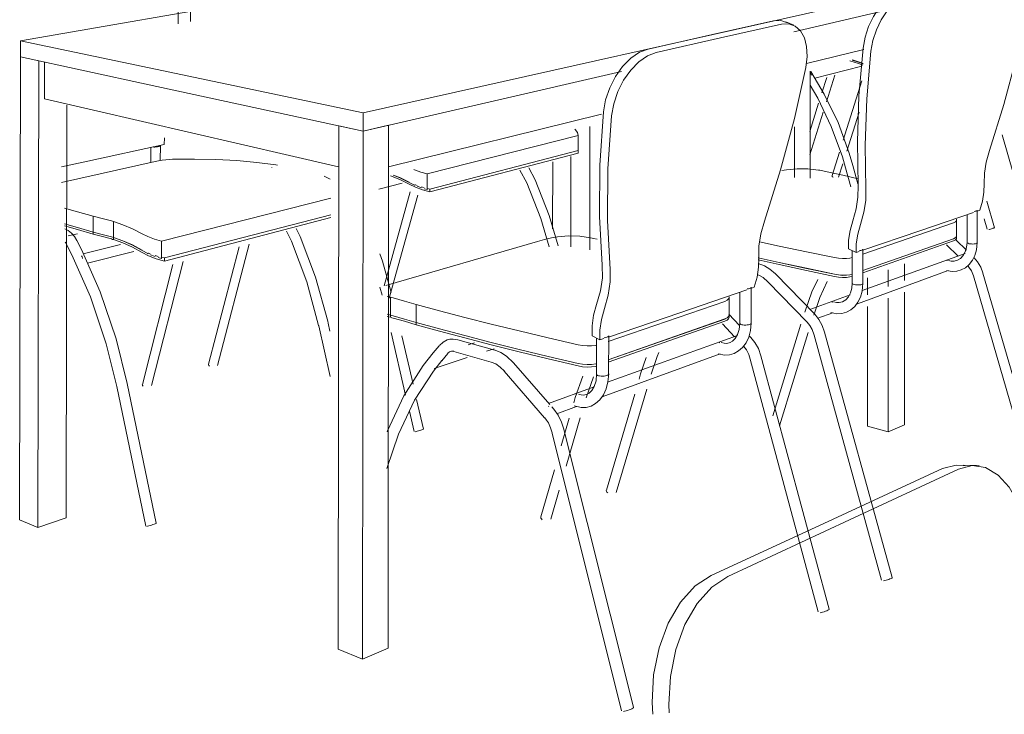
# Model space of a CAD drawing. Header units: metres. Extents: x -32 to 90, y -28 to 32.
# Tile 65 of 148: x 90.05944 to 90.07079, y 1.76355 to 1.77156. Entities that reach past the tile are written whole.
import ezdxf

# ---------------------------------------------------------------- set-up
doc = ezdxf.new("R2010")
doc.units = ezdxf.units.M
doc.layers.add('I-FURN', color=30, linetype='Continuous', lineweight=18)

msp = doc.modelspace()

# ---------------------------------------------------------------- linework, layer by layer
at = {"layer": 'I-FURN', "lineweight": 9}
for p, q in [((90.061265, 1.771515), (90.061269, 1.773546)), ((90.061409, 1.773529), (90.061406, 1.771542)), ((90.0658, 1.772423), (90.05945, 1.771319)), ((90.063396, 1.77049), (90.069636, 1.771887)), ((90.069365, 1.771656), (90.068359, 1.771424)), ((90.067424, 1.77139), (90.068127, 1.771548)), ((90.068267, 1.771538), (90.068359, 1.7715)), ((90.068219, 1.77151), (90.067517, 1.771351)), ((90.05945, 1.771319), (90.06093, 1.771008)), ((90.05945, 1.771319), (90.05945, 1.771133)), ((90.066681, 1.771224), (90.067424, 1.77139)), ((90.067517, 1.771351), (90.066775, 1.771183)), ((90.069169, 1.77122), (90.068506, 1.771056)), ((90.059439, 1.765795), (90.05945, 1.771133)), ((90.05945, 1.771133), (90.05966, 1.771087)), ((90.06093, 1.770812), (90.05945, 1.771133)), ((90.05966, 1.771087), (90.05965, 1.76571)), ((90.059725, 1.77107), (90.059724, 1.770649)), ((90.069106, 1.771074), (90.069035, 1.771097)), ((90.069037, 1.771098), (90.069106, 1.771076)), ((90.069107, 1.771076), (90.069159, 1.771056)), ((90.069159, 1.771053), (90.069107, 1.771074)), ((90.06093, 1.771008), (90.063396, 1.77049)), ((90.066375, 1.770966), (90.063396, 1.770277)), ((90.068548, 1.770968), (90.068548, 1.769734)), ((90.069145, 1.771027), (90.068601, 1.770888)), ((90.068685, 1.770719), (90.06874, 1.770897)), ((90.068832, 1.770922), (90.068736, 1.770615)), ((90.06893, 1.770172), (90.069146, 1.770859)), ((90.063396, 1.770277), (90.06093, 1.770812)), ((90.063114, 1.769864), (90.059724, 1.770649)), ((90.059981, 1.770577), (90.059973, 1.765819)), ((90.068545, 1.770272), (90.068647, 1.770599)), ((90.0687, 1.770496), (90.068545, 1.770003)), ((90.069115, 1.770497), (90.068973, 1.770047)), ((90.063396, 1.770277), (90.063396, 1.77049)), ((90.066143, 1.770473), (90.063688, 1.769867)), ((90.06311, 1.764305), (90.063117, 1.770338)), ((90.063117, 1.770338), (90.063396, 1.770277)), ((90.063396, 1.770277), (90.063389, 1.764192)), ((90.063396, 1.770277), (90.06369, 1.770345)), ((90.06369, 1.770345), (90.063684, 1.764319)), ((90.066009, 1.770331), (90.066008, 1.768908)), ((90.06837, 1.770326), (90.06837, 1.769743)), ((90.061103, 1.770123), (90.061108, 1.770202)), ((90.064136, 1.769786), (90.065875, 1.770226)), ((90.065875, 1.770056), (90.065875, 1.770226)), ((90.07103, 1.769302), (90.070761, 1.770235)), ((90.060223, 1.76993), (90.061103, 1.770123)), ((90.060951, 1.769914), (90.060952, 1.770089)), ((90.061061, 1.77011), (90.06106, 1.769937)), ((90.064167, 1.76961), (90.065874, 1.770053)), ((90.065874, 1.770053), (90.065875, 1.770066)), ((90.065874, 1.770022), (90.065874, 1.770053)), ((90.065874, 1.770043), (90.065874, 1.770022)), ((90.065875, 1.770067), (90.065875, 1.770037)), ((90.05992, 1.769864), (90.060223, 1.76993)), ((90.061002, 1.769928), (90.059922, 1.769686)), ((90.064167, 1.769577), (90.065874, 1.770022)), ((90.065791, 1.769985), (90.065791, 1.768943)), ((90.068801, 1.769765), (90.068886, 1.770034)), ((90.062345, 1.769859), (90.062347, 1.769856)), ((90.065581, 1.769153), (90.065582, 1.769924)), ((90.068276, 1.769832), (90.068224, 1.769823)), ((90.068927, 1.769902), (90.068877, 1.769746)), ((90.069017, 1.769636), (90.068957, 1.769855)), ((90.069042, 1.76988), (90.0691, 1.769671)), ((90.063018, 1.769723), (90.062948, 1.769759)), ((90.063819, 1.76974), (90.063743, 1.769771)), ((90.063745, 1.769771), (90.063819, 1.769742)), ((90.063819, 1.769742), (90.063929, 1.769691)), ((90.063929, 1.769685), (90.063819, 1.76974)), ((90.064136, 1.769786), (90.064136, 1.769618)), ((90.069101, 1.769728), (90.068927, 1.769771)), ((90.063846, 1.769677), (90.06358, 1.76961)), ((90.064136, 1.769605), (90.064102, 1.769614)), ((90.064136, 1.769617), (90.064136, 1.769605)), ((90.064136, 1.769605), (90.064139, 1.769605)), ((90.064138, 1.769616), (90.064167, 1.76961)), ((90.064167, 1.76961), (90.064167, 1.769577)), ((90.061074, 1.769009), (90.063025, 1.769504)), ((90.063639, 1.768494), (90.063938, 1.769576)), ((90.064028, 1.76954), (90.063699, 1.76835)), ((90.070474, 1.769365), (90.070474, 1.768992)), ((90.070476, 1.769355), (90.070505, 1.769365)), ((90.070585, 1.769469), (90.070672, 1.769164)), ((90.060287, 1.769298), (90.060286, 1.769114)), ((90.061108, 1.768815), (90.063025, 1.769313)), ((90.061108, 1.768779), (90.063025, 1.76928)), ((90.069813, 1.769129), (90.070433, 1.769341)), ((90.070236, 1.769252), (90.070236, 1.76907)), ((90.070358, 1.768994), (90.070358, 1.769312)), ((90.070589, 1.769146), (90.070555, 1.769265)), ((90.060522, 1.76905), (90.060522, 1.769235)), ((90.069156, 1.768861), (90.0702, 1.76922)), ((90.060105, 1.769095), (90.059999, 1.769069)), ((90.060286, 1.769114), (90.060286, 1.769091)), ((90.060522, 1.769027), (90.060522, 1.76905)), ((90.060522, 1.76905), (90.060628, 1.769013)), ((90.060628, 1.769012), (90.060522, 1.76905)), ((90.066051, 1.769041), (90.066095, 1.769031)), ((90.069156, 1.768905), (90.069813, 1.769129)), ((90.069156, 1.768671), (90.0702, 1.769037)), ((90.0702, 1.769036), (90.069156, 1.76867)), ((90.0702, 1.769037), (90.070222, 1.769048)), ((90.070223, 1.769047), (90.0702, 1.769036)), ((90.070235, 1.769061), (90.070223, 1.769047)), ((90.070231, 1.769019), (90.07035, 1.768905)), ((90.070235, 1.769076), (90.070235, 1.769061)), ((90.070236, 1.769071), (90.070236, 1.769047)), ((90.06004, 1.768851), (90.059987, 1.768957)), ((90.060096, 1.769016), (90.06015, 1.768911)), ((90.06017, 1.768864), (90.060601, 1.768972)), ((90.060738, 1.768962), (90.060629, 1.769012)), ((90.061074, 1.769009), (90.061073, 1.76881)), ((90.061617, 1.76759), (90.06197, 1.768942)), ((90.062085, 1.768974), (90.061719, 1.767576)), ((90.065405, 1.769006), (90.06366, 1.768496)), ((90.069078, 1.768878), (90.06899, 1.768919)), ((90.0702, 1.769013), (90.069156, 1.768645)), ((90.069157, 1.768916), (90.069157, 1.768522)), ((90.070255, 1.768836), (90.070119, 1.768967)), ((90.060756, 1.768891), (90.06022, 1.768754)), ((90.061073, 1.76881), (90.061036, 1.76882)), ((90.061073, 1.76881), (90.061077, 1.76881)), ((90.061076, 1.768822), (90.061108, 1.768815)), ((90.061108, 1.768815), (90.061108, 1.768779)), ((90.069034, 1.768523), (90.069034, 1.768898)), ((90.069078, 1.768878), (90.069112, 1.76889)), ((90.069148, 1.768441), (90.070334, 1.768868)), ((90.060853, 1.767358), (90.061206, 1.768741)), ((90.061323, 1.768774), (90.060958, 1.767345)), ((90.068506, 1.768695), (90.068193, 1.768763)), ((90.068506, 1.768696), (90.068828, 1.768627)), ((90.068828, 1.768627), (90.068506, 1.768695)), ((90.069449, 1.76868), (90.069449, 1.768487)), ((90.069636, 1.768747), (90.069636, 1.768555)), ((90.070127, 1.768784), (90.070129, 1.768785)), ((90.068148, 1.768631), (90.068601, 1.768167)), ((90.068874, 1.768619), (90.068828, 1.768627)), ((90.068921, 1.768615), (90.068874, 1.768619)), ((90.068966, 1.768616), (90.068921, 1.768615)), ((90.069007, 1.768621), (90.068966, 1.768616)), ((90.069034, 1.768627), (90.069007, 1.768621)), ((90.070138, 1.76867), (90.069094, 1.768288)), ((90.06921, 1.76839), (90.06921, 1.768585)), ((90.071182, 1.766013), (90.07043, 1.768608)), ((90.07054, 1.768641), (90.071296, 1.766037)), ((90.063615, 1.768387), (90.063589, 1.768479)), ((90.067866, 1.768464), (90.067905, 1.768477)), ((90.067868, 1.768477), (90.067868, 1.768062)), ((90.068513, 1.768075), (90.068061, 1.768541)), ((90.063674, 1.768371), (90.063712, 1.768362)), ((90.063712, 1.768362), (90.063712, 1.768157)), ((90.067046, 1.768184), (90.067818, 1.768448)), ((90.067615, 1.768361), (90.067615, 1.768158)), ((90.067738, 1.768062), (90.067738, 1.768417)), ((90.068544, 1.768223), (90.069009, 1.768391)), ((90.069449, 1.768353), (90.069449, 1.766811)), ((90.069636, 1.768422), (90.069636, 1.766892)), ((90.064007, 1.768073), (90.064007, 1.768279)), ((90.066223, 1.767854), (90.067564, 1.768314)), ((90.0688, 1.768306), (90.068802, 1.768306)), ((90.068802, 1.768306), (90.068805, 1.768307)), ((90.06921, 1.766877), (90.06921, 1.768255)), ((90.063673, 1.768166), (90.063712, 1.768157)), ((90.063712, 1.768157), (90.063673, 1.768166)), ((90.063712, 1.768131), (90.063673, 1.768141)), ((90.063712, 1.768157), (90.063712, 1.768131)), ((90.066223, 1.767641), (90.067564, 1.768112)), ((90.067564, 1.768111), (90.066223, 1.76764)), ((90.066224, 1.767903), (90.067046, 1.768184)), ((90.067592, 1.768124), (90.067564, 1.768111)), ((90.067609, 1.76814), (90.067592, 1.768124)), ((90.067614, 1.768158), (90.06761, 1.768141)), ((90.067612, 1.768167), (90.067735, 1.768037)), ((90.067615, 1.768159), (90.067615, 1.768133)), ((90.068809, 1.768184), (90.068636, 1.768121)), ((90.063016, 1.767448), (90.062885, 1.768032)), ((90.062994, 1.768064), (90.063015, 1.767972)), ((90.064279, 1.767997), (90.064007, 1.768073)), ((90.064007, 1.768046), (90.064007, 1.768072)), ((90.064568, 1.76792), (90.064279, 1.767997)), ((90.067564, 1.768085), (90.066223, 1.767613)), ((90.067678, 1.767907), (90.067537, 1.768056)), ((90.068118, 1.766995), (90.068443, 1.768052)), ((90.063887, 1.767234), (90.06372, 1.767956)), ((90.063843, 1.767917), (90.063972, 1.76736)), ((90.064873, 1.767841), (90.064568, 1.76792)), ((90.066036, 1.767919), (90.066127, 1.76787)), ((90.066088, 1.767474), (90.066088, 1.767888)), ((90.066127, 1.76787), (90.06617, 1.767885)), ((90.066213, 1.767383), (90.067712, 1.767923)), ((90.066227, 1.767919), (90.066226, 1.767478)), ((90.067847, 1.767919), (90.067866, 1.767899)), ((90.068527, 1.767956), (90.068195, 1.76688)), ((90.069371, 1.765102), (90.068597, 1.767924)), ((90.068716, 1.76796), (90.069495, 1.765132)), ((90.064205, 1.767721), (90.064275, 1.767804)), ((90.064488, 1.767872), (90.064916, 1.767751)), ((90.064607, 1.767812), (90.064682, 1.767837)), ((90.067502, 1.767837), (90.067505, 1.767839)), ((90.067505, 1.767839), (90.067508, 1.767839)), ((90.064598, 1.767667), (90.064214, 1.76754)), ((90.064374, 1.767714), (90.064303, 1.767631)), ((90.064872, 1.767615), (90.064443, 1.767737)), ((90.064908, 1.767769), (90.06482, 1.76774)), ((90.065528, 1.76768), (90.065194, 1.767761)), ((90.065528, 1.76768), (90.065875, 1.767599)), ((90.065875, 1.767598), (90.065528, 1.76768)), ((90.06751, 1.767709), (90.066153, 1.767213)), ((90.066658, 1.767668), (90.066595, 1.76748)), ((90.067982, 1.767686), (90.068768, 1.764767)), ((90.065129, 1.767606), (90.065548, 1.767125)), ((90.065925, 1.76759), (90.065875, 1.767598)), ((90.065978, 1.767586), (90.065925, 1.76759)), ((90.06603, 1.767587), (90.065978, 1.767586)), ((90.066079, 1.767593), (90.06603, 1.767587)), ((90.066079, 1.767594), (90.066086, 1.767596)), ((90.066086, 1.767594), (90.066079, 1.767593)), ((90.068641, 1.764735), (90.067859, 1.767648)), ((90.065489, 1.766972), (90.065024, 1.767509)), ((90.065842, 1.767207), (90.065928, 1.767451)), ((90.065968, 1.767202), (90.066054, 1.767446)), ((90.066577, 1.767419), (90.066595, 1.767479)), ((90.060892, 1.765724), (90.060558, 1.767334)), ((90.060678, 1.767369), (90.061014, 1.765758)), ((90.065533, 1.767138), (90.066059, 1.767328)), ((90.065824, 1.767144), (90.065842, 1.767206)), ((90.065852, 1.767242), (90.065854, 1.767243)), ((90.065854, 1.767243), (90.065857, 1.767244)), ((90.066201, 1.766139), (90.066527, 1.767247)), ((90.066665, 1.767303), (90.066314, 1.766113)), ((90.064013, 1.767184), (90.064093, 1.766843)), ((90.065571, 1.767099), (90.065595, 1.767072)), ((90.065856, 1.767104), (90.065628, 1.76702)), ((90.063984, 1.766816), (90.06393, 1.767048)), ((90.065681, 1.766651), (90.065773, 1.766969)), ((90.0659, 1.766974), (90.065738, 1.766416)), ((90.069449, 1.766811), (90.06921, 1.766877)), ((90.069636, 1.766892), (90.069449, 1.766811)), ((90.066376, 1.763595), (90.065577, 1.766797)), ((90.065712, 1.766839), (90.066515, 1.763636)), ((90.070312, 1.766428), (90.070495, 1.766422)), ((90.065445, 1.765832), (90.065601, 1.766372)), ((90.068814, 1.765805), (90.070076, 1.766388)), ((90.07026, 1.766382), (90.069001, 1.765796)), ((90.065658, 1.766138), (90.065561, 1.765806)), ((90.05965, 1.76571), (90.059439, 1.765795)), ((90.059973, 1.765819), (90.05965, 1.76571)), ((90.067408, 1.765156), (90.068814, 1.765805)), ((90.069001, 1.765796), (90.067599, 1.765142)), ((90.063389, 1.764192), (90.06311, 1.764305)), ((90.063684, 1.764319), (90.063389, 1.764192))]:
    msp.add_line(p, q, dxfattribs=at)
for points in [[(90.069159, 1.771235, 0), (90.069182, 1.771359, 0), (90.069222, 1.771482, 0), (90.069278, 1.771598, 0), (90.069346, 1.771701, 0), (90.069423, 1.771783, 0), (90.069503, 1.771842, 0), (90.069583, 1.771874, 0)], [(90.069673, 1.771839, 0), (90.069593, 1.771807, 0), (90.069513, 1.771748, 0), (90.069437, 1.771665, 0), (90.069369, 1.771562, 0), (90.069313, 1.771446, 0), (90.069272, 1.771322, 0), (90.069249, 1.771198, 0)], [(90.070616, 1.770053, 0), (90.07078, 1.770583, 0), (90.070922, 1.771114, 0), (90.07104, 1.771644, 0)], [(90.068127, 1.771548, 0), (90.068212, 1.771552, 0), (90.068286, 1.771526, 0)], [(90.068498, 1.771012, 0), (90.068513, 1.771137, 0), (90.068508, 1.771254, 0), (90.068483, 1.771354, 0), (90.068439, 1.771434, 0), (90.068378, 1.771489, 0), (90.068304, 1.771514, 0), (90.068219, 1.77151, 0)], [(90.066167, 1.770498, 0), (90.066192, 1.770637, 0), (90.066239, 1.770776, 0), (90.066306, 1.770907, 0), (90.066388, 1.771023, 0), (90.066482, 1.771118, 0), (90.066582, 1.771186, 0), (90.066681, 1.771224, 0)], [(90.066775, 1.771183, 0), (90.066675, 1.771145, 0), (90.066576, 1.771077, 0), (90.066482, 1.770982, 0), (90.066399, 1.770865, 0), (90.066332, 1.770733, 0), (90.066285, 1.770594, 0), (90.06626, 1.770455, 0)], [(90.069103, 1.769647, 0), (90.069093, 1.770155, 0), (90.069111, 1.770686, 0), (90.069159, 1.771235, 0)], [(90.069249, 1.771198, 0), (90.069201, 1.770648, 0), (90.069182, 1.770116, 0), (90.069192, 1.769607, 0)], [(90.069157, 1.771037, 0), (90.069107, 1.771057, 0), (90.069007, 1.771088, 0)], [(90.068021, 1.76924, 0), (90.068208, 1.769831, 0), (90.068368, 1.770422, 0), (90.068498, 1.771012, 0)], [(90.068566, 1.770922, 0), (90.068562, 1.770933, 0), (90.068557, 1.770943, 0), (90.06855, 1.770951, 0)], [(90.068555, 1.770964, 0), (90.068712, 1.770705, 0), (90.06887, 1.770376, 0), (90.069, 1.770025, 0), (90.069042, 1.76988, 0)], [(90.068548, 1.770806, 0), (90.068638, 1.770657, 0), (90.068793, 1.770331, 0), (90.06892, 1.769982, 0), (90.068957, 1.769856, 0)], [(90.066153, 1.768731, 0), (90.066122, 1.769294, 0), (90.066126, 1.769885, 0), (90.066167, 1.770498, 0)], [(90.06626, 1.770455, 0), (90.066219, 1.769841, 0), (90.066214, 1.769248, 0), (90.066245, 1.768684, 0)], [(90.065875, 1.770226, 0), (90.065866, 1.770261, 0), (90.065842, 1.770296, 0), (90.065837, 1.7703, 0)], [(90.060976, 1.770095, 0), (90.060984, 1.770094, 0), (90.060998, 1.770094, 0), (90.061012, 1.770095, 0), (90.061026, 1.770097, 0), (90.061038, 1.770099, 0)], [(90.061038, 1.770099, 0), (90.061048, 1.770102, 0), (90.061056, 1.770105, 0), (90.06106, 1.770108, 0), (90.06106, 1.770111, 0)], [(90.070554, 1.769671, 0), (90.070559, 1.769792, 0), (90.070579, 1.769921, 0), (90.070616, 1.770053, 0)], [(90.0612, 1.769953, 0), (90.061163, 1.769951, 0), (90.061122, 1.769947, 0), (90.06108, 1.769942, 0), (90.061039, 1.769936, 0), (90.061002, 1.769928, 0)], [(90.06241, 1.769886, 0), (90.062393, 1.769888, 0), (90.062171, 1.769917, 0), (90.06194, 1.769938, 0), (90.061701, 1.76995, 0), (90.061454, 1.769955, 0), (90.0612, 1.769953, 0)], [(90.063981, 1.769836, 0), (90.063991, 1.769832, 0), (90.064061, 1.769806, 0), (90.064136, 1.769786, 0)], [(90.065543, 1.768943, 0), (90.065445, 1.769272, 0), (90.065282, 1.76968, 0), (90.065205, 1.769827, 0)], [(90.065646, 1.768954, 0), (90.065542, 1.769304, 0), (90.065378, 1.769716, 0), (90.065306, 1.769855, 0)], [(90.068644, 1.769829, 0), (90.068522, 1.769842, 0), (90.068399, 1.769843, 0), (90.068276, 1.769832, 0)], [(90.068644, 1.769829, 0), (90.068659, 1.769826, 0), (90.068675, 1.769823, 0)], [(90.068675, 1.769823, 0), (90.0688, 1.769798, 0), (90.068927, 1.769771, 0)], [(90.063929, 1.769665, 0), (90.063819, 1.769719, 0), (90.063712, 1.769761, 0)], [(90.068814, 1.769745, 0), (90.068807, 1.76975, 0), (90.068803, 1.769756, 0), (90.068801, 1.769761, 0), (90.068802, 1.769765, 0)], [(90.063995, 1.769653, 0), (90.063991, 1.769655, 0), (90.063929, 1.769685, 0)], [(90.064167, 1.769577, 0), (90.06408, 1.769601, 0), (90.064, 1.769631, 0), (90.063929, 1.769665, 0)], [(90.063995, 1.76966, 0), (90.064, 1.769659, 0), (90.06402, 1.769651, 0)], [(90.064071, 1.769624, 0), (90.064061, 1.769627, 0), (90.06402, 1.769643, 0)], [(90.064071, 1.769634, 0), (90.064081, 1.769631, 0), (90.064102, 1.769625, 0)], [(90.06904, 1.769243, 0), (90.069079, 1.769382, 0), (90.0691, 1.769518, 0), (90.069103, 1.769647, 0)], [(90.069192, 1.769607, 0), (90.069189, 1.769478, 0), (90.069167, 1.769342, 0), (90.069129, 1.769202, 0)], [(90.070505, 1.769365, 0), (90.070534, 1.769471, 0), (90.07055, 1.769574, 0), (90.070554, 1.769671, 0)], [(90.059957, 1.769391, 0), (90.060104, 1.769348, 0), (90.060287, 1.769298, 0)], [(90.070463, 1.769355, 0), (90.07047, 1.769359, 0), (90.070474, 1.769363, 0)], [(90.060497, 1.769242, 0), (90.060391, 1.769271, 0), (90.060287, 1.769298, 0)], [(90.0702, 1.76922, 0), (90.070223, 1.76923, 0), (90.070234, 1.769243, 0), (90.070235, 1.769258, 0), (90.070234, 1.769262, 0)], [(90.070439, 1.769351, 0), (90.070452, 1.769353, 0), (90.070463, 1.769355, 0)], [(90.060286, 1.769091, 0), (90.060104, 1.769143, 0), (90.059956, 1.769187, 0)], [(90.059957, 1.76921, 0), (90.060104, 1.769166, 0), (90.060286, 1.769114, 0)], [(90.060286, 1.769114, 0), (90.060104, 1.769166, 0), (90.059957, 1.76921, 0)], [(90.05996, 1.76915, 0), (90.059999, 1.769132, 0), (90.060038, 1.769101, 0), (90.060071, 1.769061, 0), (90.060097, 1.769017, 0)], [(90.060522, 1.769235, 0), (90.060509, 1.769238, 0), (90.060497, 1.769242, 0)], [(90.060522, 1.769235, 0), (90.060629, 1.769199, 0), (90.060739, 1.769151, 0), (90.060851, 1.769093, 0)], [(90.062627, 1.769155, 0), (90.062671, 1.769064, 0), (90.062849, 1.768593, 0), (90.062989, 1.768088, 0), (90.062995, 1.768065, 0)], [(90.067957, 1.768816, 0), (90.067958, 1.76895, 0), (90.06798, 1.769093, 0), (90.068021, 1.76924, 0)], [(90.06899, 1.768919, 0), (90.068992, 1.769022, 0), (90.069009, 1.769131, 0), (90.06904, 1.769243, 0)], [(90.069129, 1.769202, 0), (90.069097, 1.76909, 0), (90.06908, 1.76898, 0), (90.069078, 1.768878, 0)], [(90.070664, 1.76916, 0), (90.070656, 1.769157, 0), (90.070647, 1.769154, 0), (90.070637, 1.769151, 0), (90.070626, 1.769148, 0), (90.070616, 1.769145, 0), (90.070607, 1.769143, 0)], [(90.070672, 1.769164, 0), (90.070672, 1.769163, 0), (90.070669, 1.769162, 0), (90.070664, 1.76916, 0)], [(90.060496, 1.769057, 0), (90.060391, 1.769086, 0), (90.060286, 1.769114, 0)], [(90.060286, 1.769114, 0), (90.060391, 1.769087, 0), (90.060496, 1.769058, 0)], [(90.060286, 1.769091, 0), (90.060392, 1.769063, 0), (90.060498, 1.769034, 0)], [(90.060496, 1.769058, 0), (90.060509, 1.769054, 0), (90.060522, 1.76905, 0)], [(90.060522, 1.76905, 0), (90.060509, 1.769054, 0), (90.060496, 1.769057, 0)], [(90.060498, 1.769034, 0), (90.06051, 1.76903, 0), (90.060522, 1.769027, 0)], [(90.06085, 1.768877, 0), (90.060738, 1.76894, 0), (90.060629, 1.768989, 0), (90.060522, 1.769027, 0)], [(90.060851, 1.769093, 0), (90.060915, 1.769061, 0), (90.060991, 1.769032, 0), (90.061074, 1.769009, 0)], [(90.062515, 1.769124, 0), (90.062571, 1.769009, 0), (90.062747, 1.768539, 0), (90.062884, 1.768036, 0), (90.062885, 1.768033, 0)], [(90.065638, 1.769059, 0), (90.065567, 1.769047, 0), (90.065489, 1.769029, 0), (90.065405, 1.769006, 0)], [(90.066019, 1.769048, 0), (90.065893, 1.769065, 0), (90.065765, 1.769069, 0), (90.065638, 1.769059, 0)], [(90.066019, 1.769048, 0), (90.066035, 1.769045, 0), (90.066051, 1.769041, 0)], [(90.070235, 1.769052, 0), (90.070235, 1.769037, 0), (90.070223, 1.769024, 0), (90.0702, 1.769013, 0)], [(90.070223, 1.769048, 0), (90.070235, 1.769062, 0), (90.070235, 1.769076, 0)], [(90.059962, 1.768998, 0), (90.059966, 1.768994, 0), (90.059988, 1.768958, 0)], [(90.060151, 1.768912, 0), (90.060368, 1.768424, 0), (90.060551, 1.767883, 0), (90.060679, 1.76737, 0)], [(90.060629, 1.769013, 0), (90.060738, 1.768965, 0), (90.06085, 1.768906, 0)], [(90.06085, 1.7689, 0), (90.060738, 1.768962, 0), (90.060738, 1.768962, 0)], [(90.067967, 1.769002, 0), (90.068193, 1.768953, 0), (90.068506, 1.768887, 0), (90.068828, 1.768819, 0)], [(90.069117, 1.7689, 0), (90.069132, 1.768902, 0), (90.069143, 1.768905, 0)], [(90.069143, 1.768905, 0), (90.069151, 1.768909, 0), (90.069156, 1.768913, 0)], [(90.070248, 1.768789, 0), (90.070283, 1.768811, 0), (90.070313, 1.768843, 0), (90.070337, 1.768887, 0), (90.070352, 1.768939, 0), (90.070358, 1.768995, 0)], [(90.070291, 1.768677, 0), (90.07034, 1.768703, 0), (90.070382, 1.768741, 0), (90.070418, 1.768788, 0), (90.070446, 1.768844, 0), (90.070465, 1.768908, 0), (90.070474, 1.768992, 0)], [(90.070463, 1.768982, 0), (90.070453, 1.768979, 0), (90.070439, 1.768977, 0), (90.070425, 1.768976, 0), (90.07041, 1.768977, 0), (90.070395, 1.768978, 0), (90.070382, 1.76898, 0), (90.070371, 1.768984, 0), (90.070363, 1.768987, 0), (90.070358, 1.768992, 0), (90.070358, 1.768996, 0)], [(90.070474, 1.768991, 0), (90.070474, 1.76899, 0), (90.07047, 1.768985, 0), (90.070463, 1.768982, 0)], [(90.060041, 1.768852, 0), (90.060256, 1.768367, 0), (90.060437, 1.767826, 0), (90.060559, 1.767335, 0)], [(90.060165, 1.768811, 0), (90.060164, 1.768814, 0), (90.060159, 1.768827, 0), (90.060151, 1.768839, 0)], [(90.06092, 1.768863, 0), (90.060915, 1.768866, 0), (90.06085, 1.7689, 0)], [(90.061108, 1.768779, 0), (90.061012, 1.768805, 0), (90.060925, 1.768839, 0), (90.06085, 1.768877, 0)], [(90.06092, 1.768872, 0), (90.060925, 1.76887, 0), (90.060946, 1.768861, 0)], [(90.061002, 1.768831, 0), (90.06099, 1.768835, 0), (90.060946, 1.768852, 0)], [(90.061002, 1.768842, 0), (90.061012, 1.768839, 0), (90.061036, 1.768832, 0)], [(90.06372, 1.768419, 0), (90.063619, 1.768779, 0), (90.063588, 1.768862, 0)], [(90.067905, 1.768477, 0), (90.067938, 1.768595, 0), (90.067955, 1.768709, 0), (90.067957, 1.768816, 0)], [(90.06795, 1.768817, 0), (90.068193, 1.768763, 0), (90.068506, 1.768696, 0)], [(90.068828, 1.768602, 0), (90.068506, 1.768671, 0), (90.068193, 1.768739, 0), (90.06795, 1.768792, 0)], [(90.068828, 1.768819, 0), (90.068874, 1.768812, 0), (90.068921, 1.768808, 0), (90.068966, 1.768809, 0), (90.069007, 1.768813, 0), (90.069034, 1.768819, 0)], [(90.070539, 1.768642, 0), (90.070514, 1.76871, 0), (90.070478, 1.768772, 0), (90.07044, 1.768817, 0)], [(90.066088, 1.76828, 0), (90.066132, 1.768436, 0), (90.066154, 1.768588, 0), (90.066153, 1.768731, 0)], [(90.066245, 1.768684, 0), (90.066246, 1.768541, 0), (90.066223, 1.768388, 0), (90.066179, 1.768232, 0)], [(90.068148, 1.768632, 0), (90.068086, 1.768686, 0), (90.068022, 1.768726, 0), (90.06795, 1.768752, 0)], [(90.070248, 1.768789, 0), (90.070208, 1.768779, 0), (90.070175, 1.76878, 0), (90.070143, 1.768787, 0)], [(90.07043, 1.768609, 0), (90.070407, 1.768667, 0), (90.070379, 1.768711, 0), (90.070371, 1.768721, 0)], [(90.068061, 1.768542, 0), (90.068007, 1.768589, 0), (90.067958, 1.768617, 0), (90.067943, 1.768622, 0)], [(90.068636, 1.768568, 0), (90.068569, 1.768424, 0), (90.068487, 1.768191, 0)], [(90.068828, 1.768627, 0), (90.068874, 1.76862, 0), (90.068921, 1.768616, 0), (90.068966, 1.768617, 0), (90.069007, 1.768622, 0), (90.069034, 1.768628, 0)], [(90.069034, 1.768603, 0), (90.069007, 1.768596, 0), (90.068966, 1.768592, 0), (90.068921, 1.768591, 0), (90.068874, 1.768595, 0), (90.068828, 1.768602, 0)], [(90.070291, 1.768677, 0), (90.070239, 1.768662, 0), (90.070184, 1.768658, 0), (90.070119, 1.768671, 0)], [(90.067822, 1.768458, 0), (90.067824, 1.768458, 0), (90.067839, 1.768461, 0), (90.067852, 1.768464, 0)], [(90.067852, 1.768464, 0), (90.067861, 1.768468, 0), (90.067866, 1.768473, 0)], [(90.068746, 1.768544, 0), (90.068661, 1.768359, 0), (90.06859, 1.768156, 0)], [(90.068923, 1.76831, 0), (90.068959, 1.768332, 0), (90.06899, 1.768366, 0), (90.069014, 1.768413, 0), (90.069028, 1.768466, 0), (90.069034, 1.768524, 0)], [(90.068968, 1.76819, 0), (90.069018, 1.768218, 0), (90.069062, 1.768256, 0), (90.069099, 1.768306, 0), (90.069128, 1.768365, 0), (90.069147, 1.768433, 0), (90.069157, 1.768523, 0)], [(90.069143, 1.76851, 0), (90.069132, 1.768507, 0), (90.069117, 1.768505, 0), (90.069102, 1.768504, 0), (90.069086, 1.768504, 0), (90.06907, 1.768506, 0), (90.069057, 1.768508, 0), (90.069045, 1.768512, 0), (90.069038, 1.768516, 0), (90.069034, 1.768521, 0), (90.069034, 1.768523, 0)], [(90.069156, 1.768523, 0), (90.069156, 1.768519, 0), (90.069151, 1.768514, 0), (90.069143, 1.76851, 0)], [(90.063744, 1.768354, 0), (90.063728, 1.768358, 0), (90.063712, 1.768362, 0)], [(90.064007, 1.768279, 0), (90.063875, 1.768317, 0), (90.063744, 1.768354, 0)], [(90.067564, 1.768314, 0), (90.067592, 1.768328, 0), (90.067609, 1.768344, 0), (90.067615, 1.768361, 0), (90.067614, 1.768366, 0)], [(90.064007, 1.768279, 0), (90.064279, 1.768206, 0), (90.064568, 1.76813, 0), (90.064873, 1.768052, 0), (90.065194, 1.767974, 0), (90.065528, 1.767894, 0), (90.065875, 1.767814, 0)], [(90.066036, 1.767919, 0), (90.066035, 1.768033, 0), (90.066053, 1.768155, 0), (90.066088, 1.76828, 0)], [(90.066179, 1.768232, 0), (90.066144, 1.768106, 0), (90.066126, 1.767984, 0), (90.066127, 1.76787, 0)], [(90.068923, 1.76831, 0), (90.068884, 1.7683, 0), (90.068851, 1.7683, 0), (90.068819, 1.768308, 0)], [(90.063744, 1.768148, 0), (90.063728, 1.768153, 0), (90.063712, 1.768157, 0)], [(90.063712, 1.768157, 0), (90.063728, 1.768153, 0), (90.063744, 1.768148, 0)], [(90.063712, 1.768131, 0), (90.063727, 1.768127, 0), (90.063742, 1.768123, 0)], [(90.063742, 1.768123, 0), (90.063874, 1.768086, 0), (90.064007, 1.768046, 0)], [(90.064007, 1.768072, 0), (90.063875, 1.768111, 0), (90.063744, 1.768148, 0)], [(90.063744, 1.768148, 0), (90.063875, 1.768111, 0), (90.064007, 1.768073, 0)], [(90.067564, 1.768112, 0), (90.067592, 1.768125, 0), (90.067609, 1.768141, 0), (90.067614, 1.768159, 0)], [(90.067614, 1.768133, 0), (90.067609, 1.768114, 0), (90.067592, 1.768098, 0), (90.067564, 1.768085, 0)], [(90.068716, 1.767961, 0), (90.068689, 1.768037, 0), (90.06865, 1.768106, 0), (90.068601, 1.768168, 0)], [(90.068968, 1.76819, 0), (90.068914, 1.768175, 0), (90.068857, 1.768172, 0), (90.068788, 1.768186, 0)], [(90.064007, 1.768072, 0), (90.064279, 1.767997, 0), (90.064568, 1.76792, 0), (90.064873, 1.767841, 0), (90.065194, 1.767761, 0), (90.065528, 1.76768, 0)], [(90.065875, 1.767571, 0), (90.065528, 1.767652, 0), (90.065194, 1.767734, 0), (90.064873, 1.767814, 0), (90.064568, 1.767894, 0), (90.064279, 1.767971, 0), (90.064007, 1.768046, 0)], [(90.067738, 1.768063, 0), (90.067731, 1.767992, 0), (90.067712, 1.767932, 0), (90.067686, 1.767886, 0), (90.067653, 1.767855, 0), (90.067628, 1.767841, 0)], [(90.067868, 1.768063, 0), (90.06786, 1.76798, 0), (90.067841, 1.767904, 0), (90.06781, 1.767838, 0), (90.067771, 1.767784, 0), (90.067725, 1.767743, 0), (90.067674, 1.767714, 0)], [(90.067852, 1.768048, 0), (90.067839, 1.768045, 0), (90.067824, 1.768043, 0), (90.067807, 1.768042, 0), (90.06779, 1.768042, 0), (90.067774, 1.768044, 0), (90.06776, 1.768046, 0), (90.067749, 1.76805, 0), (90.067741, 1.768055, 0), (90.067738, 1.76806, 0), (90.067738, 1.768061, 0)], [(90.067867, 1.768063, 0), (90.067866, 1.768058, 0), (90.067861, 1.768053, 0), (90.067852, 1.768048, 0)], [(90.068597, 1.767925, 0), (90.068572, 1.76799, 0), (90.068545, 1.768038, 0), (90.068513, 1.768076, 0)], [(90.066174, 1.767896, 0), (90.066176, 1.767896, 0), (90.066193, 1.767899, 0), (90.066207, 1.767903, 0)], [(90.066207, 1.767903, 0), (90.066218, 1.767907, 0), (90.066224, 1.767913, 0)], [(90.067866, 1.7679, 0), (90.067913, 1.767841, 0), (90.067952, 1.76777, 0), (90.067982, 1.767687, 0)], [(90.064276, 1.767805, 0), (90.064318, 1.767844, 0), (90.064367, 1.76787, 0)], [(90.064489, 1.767873, 0), (90.064434, 1.767881, 0), (90.064397, 1.767878, 0), (90.064367, 1.76787, 0)], [(90.065875, 1.767814, 0), (90.065925, 1.767805, 0), (90.065978, 1.767801, 0), (90.06603, 1.767802, 0), (90.066079, 1.767808, 0), (90.066086, 1.76781, 0)], [(90.067628, 1.767841, 0), (90.067589, 1.767831, 0), (90.067557, 1.767832, 0), (90.067525, 1.767841, 0)], [(90.067784, 1.767794, 0), (90.067814, 1.767755, 0), (90.067841, 1.767703, 0), (90.067859, 1.767649, 0)], [(90.063675, 1.76681, 0), (90.063679, 1.766823, 0), (90.063868, 1.767226, 0), (90.064089, 1.767574, 0), (90.064205, 1.767722, 0)], [(90.064375, 1.767716, 0), (90.064392, 1.767732, 0), (90.064404, 1.767738, 0)], [(90.064444, 1.767739, 0), (90.064416, 1.767742, 0), (90.064404, 1.767738, 0)], [(90.064917, 1.767752, 0), (90.064983, 1.767726, 0), (90.06505, 1.767683, 0), (90.065129, 1.767607, 0)], [(90.066805, 1.767725, 0), (90.066786, 1.767681, 0), (90.066717, 1.767475, 0)], [(90.067674, 1.767714, 0), (90.067618, 1.767698, 0), (90.06756, 1.767696, 0), (90.067488, 1.767712, 0)], [(90.061626, 1.767567, 0), (90.06162, 1.767575, 0), (90.061617, 1.767583, 0), (90.061617, 1.767591, 0)], [(90.063672, 1.766388, 0), (90.063804, 1.766783, 0), (90.06399, 1.767175, 0), (90.064207, 1.76751, 0), (90.064304, 1.767632, 0)], [(90.064873, 1.767616, 0), (90.064928, 1.767593, 0), (90.064978, 1.767557, 0), (90.065025, 1.76751, 0)], [(90.065875, 1.767599, 0), (90.065925, 1.767591, 0), (90.065978, 1.767587, 0), (90.06603, 1.767588, 0), (90.066079, 1.767594, 0)], [(90.066086, 1.767567, 0), (90.066079, 1.767566, 0), (90.06603, 1.767559, 0), (90.065978, 1.767558, 0), (90.065925, 1.767562, 0), (90.065875, 1.767571, 0)], [(90.066088, 1.767476, 0), (90.066081, 1.767398, 0), (90.066061, 1.767334, 0), (90.066033, 1.767286, 0), (90.066003, 1.767256, 0), (90.06598, 1.767244, 0)], [(90.066227, 1.767479, 0), (90.066219, 1.767388, 0), (90.066198, 1.767306, 0), (90.066166, 1.767236, 0), (90.066124, 1.767179, 0), (90.066076, 1.767136, 0), (90.066026, 1.767108, 0)], [(90.066207, 1.76746, 0), (90.066192, 1.767456, 0), (90.066176, 1.767454, 0), (90.066158, 1.767453, 0), (90.06614, 1.767453, 0), (90.066123, 1.767455, 0), (90.066109, 1.767458, 0), (90.066097, 1.767462, 0), (90.06609, 1.767468, 0), (90.066088, 1.767474, 0), (90.066088, 1.767474, 0)], [(90.066226, 1.767477, 0), (90.066224, 1.767471, 0), (90.066217, 1.767465, 0), (90.066207, 1.76746, 0)], [(90.060861, 1.767336, 0), (90.060855, 1.767344, 0), (90.060852, 1.767352, 0), (90.060853, 1.76736, 0)], [(90.06598, 1.767244, 0), (90.065941, 1.767234, 0), (90.065911, 1.767236, 0), (90.065879, 1.767245, 0)], [(90.065537, 1.767103, 0), (90.065534, 1.767106, 0), (90.065532, 1.767108, 0)], [(90.066026, 1.767108, 0), (90.065969, 1.767092, 0), (90.065909, 1.76709, 0), (90.065831, 1.76711, 0)], [(90.065595, 1.767073, 0), (90.065645, 1.767004, 0), (90.065685, 1.766924, 0), (90.065712, 1.76684, 0)], [(90.06549, 1.766974, 0), (90.065512, 1.766945, 0), (90.065532, 1.766913, 0), (90.065558, 1.766857, 0), (90.065577, 1.766798, 0)], [(90.064073, 1.766835, 0), (90.064061, 1.766831, 0), (90.064048, 1.766826, 0), (90.064034, 1.766822, 0), (90.06402, 1.766818, 0), (90.064008, 1.766815, 0), (90.063998, 1.766812, 0)], [(90.064092, 1.766843, 0), (90.064092, 1.766842, 0), (90.064089, 1.766841, 0), (90.064083, 1.766838, 0), (90.064073, 1.766835, 0)], [(90.070076, 1.766388, 0), (90.070232, 1.766428, 0), (90.070336, 1.766419, 0)], [(90.071073, 1.765504, 0), (90.071027, 1.765758, 0), (90.070949, 1.765985, 0), (90.070843, 1.766173, 0), (90.070714, 1.766313, 0), (90.07057, 1.766398, 0), (90.070416, 1.766422, 0), (90.07026, 1.766382, 0)], [(90.066216, 1.766106, 0), (90.066207, 1.766115, 0), (90.066202, 1.766124, 0), (90.0662, 1.766134, 0), (90.066202, 1.766142, 0)], [(90.060988, 1.765746, 0), (90.060974, 1.765741, 0), (90.060958, 1.765736, 0), (90.060942, 1.765731, 0), (90.060927, 1.765727, 0), (90.060914, 1.765723, 0), (90.060903, 1.765721, 0)], [(90.061014, 1.765757, 0), (90.061013, 1.765756, 0), (90.061008, 1.765754, 0), (90.061, 1.76575, 0), (90.060988, 1.765746, 0)], [(90.065459, 1.765798, 0), (90.065451, 1.765807, 0), (90.065445, 1.765817, 0), (90.065444, 1.765827, 0), (90.065447, 1.765836, 0)], [(90.066735, 1.763555, 0), (90.066727, 1.76369, 0), (90.066744, 1.76401, 0), (90.066807, 1.764321, 0), (90.066913, 1.764606, 0), (90.067055, 1.764848, 0), (90.067223, 1.765034, 0), (90.067408, 1.765156, 0)], [(90.067599, 1.765142, 0), (90.067414, 1.76502, 0), (90.067247, 1.764832, 0), (90.067106, 1.764589, 0), (90.067001, 1.764303, 0), (90.066938, 1.76399, 0), (90.066921, 1.763668, 0), (90.066926, 1.763571, 0)], [(90.069481, 1.765121, 0), (90.069469, 1.765115, 0), (90.069455, 1.76511, 0), (90.06944, 1.765104, 0), (90.069424, 1.7651, 0), (90.069409, 1.765096, 0), (90.069395, 1.765093, 0)], [(90.069495, 1.765132, 0), (90.069494, 1.765129, 0), (90.069489, 1.765125, 0), (90.069481, 1.765121, 0)], [(90.068752, 1.764754, 0), (90.06874, 1.764749, 0), (90.068725, 1.764743, 0), (90.068709, 1.764737, 0), (90.068693, 1.764732, 0), (90.068677, 1.764728, 0), (90.068664, 1.764726, 0)], [(90.068768, 1.764767, 0), (90.068767, 1.764764, 0), (90.068761, 1.764759, 0), (90.068752, 1.764754, 0)], [(90.066494, 1.763618, 0), (90.06648, 1.763612, 0), (90.066463, 1.763605, 0), (90.066445, 1.763599, 0), (90.066427, 1.763593, 0), (90.066411, 1.763589, 0), (90.066397, 1.763587, 0)], [(90.066515, 1.763635, 0), (90.066515, 1.763634, 0), (90.066512, 1.76363, 0), (90.066505, 1.763625, 0), (90.066494, 1.763618, 0)]]:
    msp.add_polyline3d(points, dxfattribs=at)

doc.saveas('drawing.dxf')
